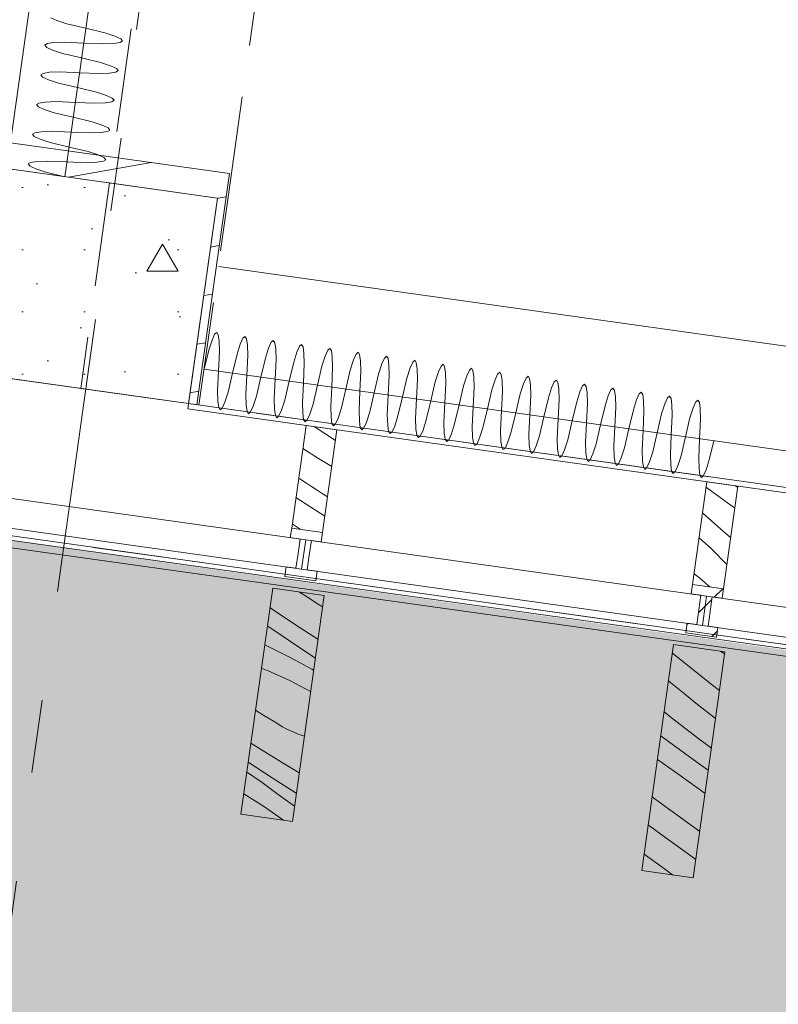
# Model space of a CAD drawing. Header units: millimetres. Extents: x 74467 to 235410, y -65 to 114857.
# Tile 7 of 256: x 81295 to 82757, y 70606 to 72504. Entities that reach past the tile are written whole.
import ezdxf
from ezdxf.enums import TextEntityAlignment as Align

# ---------------------------------------------------------------- set-up
doc = ezdxf.new("R2010")
doc.units = ezdxf.units.MM
doc.header["$MEASUREMENT"] = 0
for name, pattern in [('Katkend', [423.333333, 211.666667, -211.666667]), ('Katkend topelt', [1093.611073, 529.166651, -211.666656, 141.111112, -211.666656]), ('Katkend varjatud', [300, 200, -100]), ('Wipeout_Contour', [1000, 0, -1000])]:
    doc.linetypes.add(name, pattern=pattern)
for name, color, linetype in [('00 2D joon.AR', 7, 'Continuous'), ('00 2D välitrepistik plaanidele.AR', 7, 'Continuous'), ('00 Kunstikonkursi LÜ jaoks asendi 2D', 7, 'Continuous'), ('00 Teljed.AR', 7, 'Continuous'), ('1233 Postid.AR', 7, 'Continuous'), ('1235 Vahelaed.AR', 7, 'Continuous'), ('1245 Klaasfassaadid.AR', 7, 'Continuous'), ('1247 Lamellid.AR', 7, 'Continuous'), ('1326 Seinapinnad.SA', 7, 'Continuous'), ('1330 Sisustus.SA', 7, 'Continuous'), ('9350 Netopind.AR', 7, 'Continuous')]:
    doc.layers.add(name, color=color, linetype=linetype)
doc.styles.add('GENERATED_STYLE_3', font='txt')
pattern_1 = [(10, (0, 0), (-15.628336, 88.632695), [])]
pattern_2 = [(45, (0, 0), (-176.7767, 176.7767), []), (45, (-35.36, 35.36), (-176.7767, 176.7767), []), (45, (-70.7, 70.7), (-176.7767, 176.7767), [])]

# ---------------------------------------------------------------- blocks, each defined once
blk = doc.blocks.new('Slab_4_1', base_point=(81076, 71840.2))
at = {"color": 254, "linetype": 'Wipeout_Contour', "lineweight": 0, "ltscale": 576925.485488}
blk.add_wipeout([(81076, 71840.2), (89651.7, 70634.9), (90077.3, 73662.7), (91081.9, 80814.9), (82506.7, 82019.7)], dxfattribs=at).dxf.layer = '1235 Vahelaed.AR'
at = {"layer": '1235 Vahelaed.AR', "color": 7, "linetype": 'Continuous', "lineweight": 13, "flags": 128}
blk.add_lwpolyline([(90077.3, 73662.7), (89651.7, 70634.9), (81076, 71840.2)], dxfattribs=at)
blk = doc.blocks.new('Auditoorium_RG 104_20_1', base_point=(83456.8, 81402.2))
at = {"layer": '9350 Netopind.AR', "color": 7, "linetype": 'Continuous', "lineweight": 13, "flags": 128}
blk.add_lwpolyline([(81270.3, 72216.8), (81676.3, 72159.7), (81619.3, 71753.7), (89254.2, 70680.7), (89311.3, 71086.7), (89519.3, 71057.5), (90827.5, 80366), (82578.5, 81525.3), (82035.8, 77663.3), (82441.8, 77606.2), (82386.1, 77210.1), (81980.1, 77267.2)], close=True, dxfattribs=at)
blk = doc.blocks.new('Opening_7_1')
at = {"layer": '1326 Seinapinnad.SA', "color": 7, "linetype": 'Katkend varjatud', "lineweight": 13, "flags": 128}
for points in [[(82178.2, 77239.3), (81468.4, 72189)], [(81696.1, 72157), (82405.9, 77207.3)], [(81468.4, 72189), (81696.1, 72157)]]:
    blk.add_lwpolyline(points, dxfattribs=at)
blk = doc.blocks.new('Wall_235_1', base_point=(81412.7, 71792.9))
at = {"layer": '1326 Seinapinnad.SA', "color": 7, "linetype": 'Katkend varjatud', "lineweight": 13, "flags": 128}
for points in [[(81468.4, 72189), (81412.7, 71792.9)], [(81640.5, 71760.8), (81696.1, 72157)], [(81412.7, 71792.9), (81640.5, 71760.8)]]:
    blk.add_lwpolyline(points, dxfattribs=at)
blk = doc.blocks.new('Wall_648_1', base_point=(81270.3, 72216.8))
at = {"layer": '1326 Seinapinnad.SA', "linetype": 'Continuous', "lineweight": 13, "true_color": 0x287437}
h = blk.add_hatch(dxfattribs=at)
h.set_pattern_fill('Puit_0001', color=97, style=0, pattern_type=2)
h.set_pattern_definition(pattern_1)
h.paths.add_polyline_path([(81683.3, 72209.2), (81277.3, 72266.3), (81270.3, 72216.8), (81676.3, 72159.7)])
h = blk.add_hatch(dxfattribs=at)
h.set_pattern_fill('Puit_0001', color=97, style=0, pattern_type=2)
h.set_pattern_definition(pattern_1)
h.paths.add_polyline_path([(81683.3, 72209.2), (81676.3, 72159.7), (81699.1, 72207)])
h = blk.add_hatch(dxfattribs=at)
h.set_pattern_fill('Puit_0001', color=97, style=0, pattern_type=2)
h.set_pattern_definition(pattern_1)
h.paths.add_polyline_path([(81676.3, 72159.7), (81692.2, 72157.5), (81699.1, 72207)])
at = {"layer": '1326 Seinapinnad.SA', "color": 7, "linetype": 'Continuous', "lineweight": 15, "flags": 128}
for points in [[(81270.3, 72216.8), (81277.3, 72266.3)], [(81699.1, 72207), (81277.3, 72266.3)], [(81270.3, 72216.8), (81676.3, 72159.7)], [(81699.1, 72207), (81692.2, 72157.5)]]:
    blk.add_lwpolyline(points, dxfattribs=at)
blk = doc.blocks.new('Wall_672_1', base_point=(81620.7, 71763.6))
at = {"layer": '1326 Seinapinnad.SA', "linetype": 'Continuous', "lineweight": 13, "true_color": 0x287437}
h = blk.add_hatch(dxfattribs=at)
h.set_pattern_fill('Puit_0001', color=97, style=0, pattern_type=2)
h.set_pattern_definition(pattern_1)
h.paths.add_polyline_path([(81676.3, 72159.7), (81620.7, 71763.6), (81636.5, 71761.4), (81692.2, 72157.5)])
at = {"layer": '1326 Seinapinnad.SA', "color": 7, "linetype": 'Continuous', "lineweight": 15, "flags": 128}
for points in [[(81676.3, 72159.7), (81620.7, 71763.6)], [(81636.5, 71761.4), (81692.2, 72157.5)], [(81620.7, 71763.6), (81636.5, 71761.4)]]:
    blk.add_lwpolyline(points, dxfattribs=at)
blk = doc.blocks.new('Column_275_1', base_point=(81450.4, 71989.5))
at = {"layer": '1233 Postid.AR', "linetype": 'Continuous', "lineweight": 13, "true_color": 0x8c8d8c}
h = blk.add_hatch(dxfattribs=at)
h.set_pattern_fill('Betoon_0001', color=252, style=0, pattern_type=2)
h.set_pattern_definition([(0, (0, 0), (0, 623.5383), [60, -300]), (0, (180, 311.8), (0, 623.5383), [60, -300]), (60, (0, 0), (-540, 311.769), [60, -300]), (60, (360, 0), (-540, 311.769), [60, -300]), (120, (60, 0), (540, 311.769), [60, -300]), (120, (420, 0), (540, 311.769), [60, -300]), (0, (0, 60), (0, 120), [0, -120, 0, -180]), (45, (60, 60), (-84.85282, 84.85282), [0, -90, 0, -150])])
h.paths.add_polyline_path([(81224.6, 71819.3), (81620.7, 71763.6), (81676.3, 72159.7), (81280.2, 72215.4)])
at = {"layer": '1233 Postid.AR', "color": 7, "linetype": 'Continuous', "lineweight": 15, "flags": 128}
blk.add_lwpolyline([(81224.6, 71819.3), (81620.7, 71763.6), (81676.3, 72159.7), (81280.2, 72215.4)], close=True, dxfattribs=at)
blk = doc.blocks.new('Curtain #1580[550]_1', base_point=(81678.7, 72028.1))
at = {"layer": '1330 Sisustus.SA', "color": 253, "linetype": 'Continuous', "lineweight": 13, "true_color": 0xa5a6a4}
for p, q in [((81678.7, 72028.1), (88897.1, 71013.6)), ((81650.8, 71830.1), (88869.3, 70815.6))]:
    blk.add_line(p, q, dxfattribs=at)
at = {"layer": '1330 Sisustus.SA', "color": 253, "linetype": 'Continuous', "lineweight": 13, "true_color": 0xa5a6a4, "flags": 128}
blk.add_lwpolyline([(81650.8, 71830.1), (81659.5, 71866.7), (81665.7, 71886.1), (81670.7, 71897.3), (81674.7, 71900.8), (81677.5, 71896.4), (81679.3, 71884.2), (81679.9, 71863.8), (81678.1, 71826.2), (81676.3, 71788.7), (81676.9, 71768.3), (81678.7, 71756.1), (81681.5, 71751.7), (81685.5, 71755.1), (81690.6, 71766.4), (81696.8, 71785.8), (81705.4, 71822.4), (81714, 71859), (81720.2, 71878.4), (81725.3, 71889.7), (81729.2, 71893.1), (81732.1, 71888.7), (81733.8, 71876.5), (81734.5, 71856.1), (81732.7, 71818.6), (81730.9, 71781), (81731.5, 71760.6), (81733.2, 71748.4), (81736.1, 71744), (81740, 71747.5), (81745.1, 71758.7), (81751.3, 71778.2), (81759.9, 71814.7), (81768.5, 71851.3), (81774.7, 71870.8), (81779.8, 71882), (81783.8, 71885.4), (81786.6, 71881.1), (81788.4, 71868.8), (81789, 71848.5), (81787.2, 71810.9), (81785.4, 71773.4), (81786, 71753), (81787.8, 71740.8), (81790.6, 71736.4), (81794.6, 71739.8), (81799.6, 71751.1), (81805.8, 71770.5), (81814.5, 71807.1), (81823.1, 71843.7), (81829.3, 71863.1), (81834.3, 71874.3), (81838.3, 71877.8), (81841.2, 71873.4), (81842.9, 71861.2), (81843.5, 71840.8), (81841.7, 71803.2), (81839.9, 71765.7), (81840.5, 71745.3), (81842.3, 71733.1), (81845.2, 71728.7), (81849.1, 71732.1), (81854.2, 71743.4), (81860.4, 71762.8), (81869, 71799.4), (81877.6, 71836), (81883.8, 71855.4), (81888.9, 71866.7), (81892.8, 71870.1), (81895.7, 71865.7), (81897.5, 71853.5), (81898.1, 71833.1), (81896.3, 71795.6), (81894.5, 71758), (81895.1, 71737.6), (81896.8, 71725.4), (81899.7, 71721), (81903.7, 71724.5), (81908.7, 71735.7), (81914.9, 71755.2), (81923.5, 71791.7), (81932.2, 71828.3), (81938.4, 71847.8), (81943.4, 71859), (81947.4, 71862.5), (81950.2, 71858.1), (81952, 71845.9), (81952.6, 71825.5), (81950.8, 71787.9), (81949, 71750.4), (81949.6, 71730), (81951.4, 71717.8), (81954.2, 71713.4), (81958.2, 71716.8), (81963.3, 71728.1), (81969.5, 71747.5), (81978.1, 71784.1), (81986.7, 71820.7), (81992.9, 71840.1), (81998, 71851.4), (82001.9, 71854.8), (82004.8, 71850.4), (82006.5, 71838.2), (82007.2, 71817.8), (82005.4, 71780.3), (82003.5, 71742.7), (82004.2, 71722.3), (82005.9, 71710.1), (82008.8, 71705.7), (82012.7, 71709.2), (82017.8, 71720.4), (82024, 71739.8), (82032.6, 71776.4), (82041.2, 71813), (82047.4, 71832.4), (82052.5, 71843.7), (82056.5, 71847.1), (82059.3, 71842.7), (82061.1, 71830.5), (82061.7, 71810.1), (82059.9, 71772.6), (82058.1, 71735), (82058.7, 71714.7), (82060.5, 71702.4), (82063.3, 71698.1), (82067.3, 71701.5), (82072.3, 71712.7), (82078.5, 71732.2), (82087.2, 71768.8), (82095.8, 71805.3), (82102, 71824.8), (82107, 71836), (82111, 71839.5), (82113.9, 71835.1), (82115.6, 71822.9), (82116.2, 71802.5), (82114.4, 71764.9), (82112.6, 71727.4), (82113.2, 71707), (82115, 71694.8), (82117.9, 71690.4), (82121.8, 71693.8), (82126.9, 71705.1), (82133.1, 71724.5), (82141.7, 71761.1), (82150.3, 71797.7), (82156.5, 71817.1), (82161.6, 71828.4), (82165.5, 71831.8), (82168.4, 71827.4), (82170.2, 71815.2), (82170.8, 71794.8), (82169, 71757.3), (82167.2, 71719.7), (82167.8, 71699.3), (82169.5, 71687.1), (82172.4, 71682.7), (82176.4, 71686.2), (82181.4, 71697.4), (82187.6, 71716.8), (82196.2, 71753.4), (82204.9, 71790), (82211.1, 71809.4), (82216.1, 71820.7), (82220.1, 71824.1), (82222.9, 71819.7), (82224.7, 71807.5), (82225.3, 71787.1), (82223.5, 71749.6), (82221.7, 71712), (82222.3, 71691.7), (82224.1, 71679.5), (82226.9, 71675.1), (82230.9, 71678.5), (82236, 71689.7), (82242.2, 71709.2), (82250.8, 71745.8), (82259.4, 71782.4), (82265.6, 71801.8), (82270.7, 71813), (82274.6, 71816.5), (82277.5, 71812.1), (82279.2, 71799.9), (82279.8, 71779.5), (82278, 71741.9), (82276.2, 71704.4), (82276.9, 71684), (82278.6, 71671.8), (82281.5, 71667.4), (82285.4, 71670.8), (82290.5, 71682.1), (82296.7, 71701.5), (82305.3, 71738.1), (82313.9, 71774.7), (82320.1, 71794.1), (82325.2, 71805.4), (82329.2, 71808.8), (82332, 71804.4), (82333.8, 71792.2), (82334.4, 71771.8), (82332.6, 71734.3), (82330.8, 71696.7), (82331.4, 71676.3), (82333.2, 71664.1), (82336, 71659.7), (82340, 71663.2), (82345, 71674.4), (82351.2, 71693.8), (82359.9, 71730.4), (82368.5, 71767), (82374.7, 71786.4), (82379.7, 71797.7), (82383.7, 71801.1), (82386.6, 71796.7), (82388.3, 71784.5), (82388.9, 71764.1), (82387.1, 71726.6), (82385.3, 71689), (82385.9, 71668.7), (82387.7, 71656.5), (82390.6, 71652.1), (82394.5, 71655.5), (82399.6, 71666.7), (82405.8, 71686.2), (82414.4, 71722.8), (82423, 71759.4), (82429.2, 71778.8), (82434.3, 71790), (82438.2, 71793.5), (82441.1, 71789.1), (82442.9, 71776.9), (82443.5, 71756.5), (82441.7, 71718.9), (82439.9, 71681.4), (82440.5, 71661), (82442.2, 71648.8), (82445.1, 71644.4), (82449.1, 71647.8), (82454.1, 71659.1), (82460.3, 71678.5), (82468.9, 71715.1), (82477.6, 71751.7), (82483.8, 71771.1), (82488.8, 71782.4), (82492.8, 71785.8), (82495.6, 71781.4), (82497.4, 71769.2), (82498, 71748.8), (82496.2, 71711.3), (82494.4, 71673.7), (82495, 71653.3), (82496.8, 71641.1), (82499.6, 71636.7), (82503.6, 71640.2), (82508.6, 71651.4), (82514.9, 71670.8), (82523.5, 71707.4), (82532.1, 71744), (82538.3, 71763.5), (82543.4, 71774.7), (82547.3, 71778.1), (82550.2, 71773.7), (82551.9, 71761.5), (82552.5, 71741.2), (82550.7, 71703.6), (82548.9, 71666.1), (82549.6, 71645.7), (82551.3, 71633.5), (82554.2, 71629.1), (82558.1, 71632.5), (82563.2, 71643.8), (82569.4, 71663.2), (82578, 71699.8), (82586.6, 71736.4), (82592.8, 71755.8), (82597.9, 71767), (82601.9, 71770.5), (82604.7, 71766.1), (82606.5, 71753.9), (82607.1, 71733.5), (82605.3, 71695.9), (82603.5, 71658.4), (82604.1, 71638), (82605.9, 71625.8), (82608.7, 71621.4), (82612.7, 71624.8), (82617.7, 71636.1), (82623.9, 71655.5), (82632.6, 71692.1)], dxfattribs=at)
blk = doc.blocks.new('Curtain #1580[551]_1', base_point=(81184.2, 72228.9))
at = {"layer": '1330 Sisustus.SA', "color": 253, "linetype": 'Continuous', "lineweight": 13, "true_color": 0xa5a6a4}
blk.add_line((81382.2, 72201.1), (82092, 77251.4), dxfattribs=at)
at = {"layer": '1330 Sisustus.SA', "color": 253, "linetype": 'Continuous', "lineweight": 13, "true_color": 0xa5a6a4, "flags": 128}
blk.add_lwpolyline([(81382.2, 72201.1), (81345.7, 72209.9), (81326.3, 72216.2), (81315, 72221.5), (81311.6, 72225.6), (81316, 72228.6), (81328.3, 72230.5), (81348.7, 72231.3), (81386.3, 72229.7), (81423.8, 72228.1), (81444.2, 72228.8), (81456.5, 72230.8), (81460.9, 72233.8), (81457.5, 72237.9), (81446.3, 72243.1), (81426.9, 72249.5), (81390.3, 72258.3), (81353.7, 72267.1), (81334.3, 72273.5), (81323.1, 72278.7), (81319.7, 72282.8), (81324.1, 72285.8), (81336.3, 72287.8), (81356.7, 72288.6), (81394.3, 72286.9), (81431.9, 72285.3), (81452.3, 72286.1), (81464.5, 72288), (81468.9, 72291), (81465.5, 72295.2), (81454.3, 72300.4), (81434.9, 72306.8), (81398.3, 72315.5), (81361.8, 72324.3), (81342.4, 72330.7), (81331.1, 72335.9), (81327.7, 72340.1), (81332.1, 72343.1), (81344.4, 72345), (81364.8, 72345.8), (81402.4, 72344.2), (81439.9, 72342.5), (81460.3, 72343.3), (81472.6, 72345.2), (81477, 72348.3), (81473.6, 72352.4), (81462.3, 72357.6), (81442.9, 72364), (81406.4, 72372.8), (81369.8, 72381.6), (81350.4, 72387.9), (81339.2, 72393.2), (81335.8, 72397.3), (81340.2, 72400.3), (81352.4, 72402.3), (81372.8, 72403), (81410.4, 72401.4), (81448, 72399.8), (81468.4, 72400.5), (81480.6, 72402.5), (81485, 72405.5), (81481.6, 72409.6), (81470.4, 72414.9), (81451, 72421.2), (81414.4, 72430), (81377.8, 72438.8), (81358.4, 72445.2), (81347.2, 72450.4), (81343.8, 72454.5), (81348.2, 72457.6), (81360.5, 72459.5), (81380.9, 72460.3), (81418.4, 72458.6), (81456, 72457), (81476.4, 72457.8), (81488.7, 72459.7), (81493.1, 72462.7), (81489.7, 72466.9), (81478.4, 72472.1), (81459, 72478.5), (81422.5, 72487.3), (81385.9, 72496), (81366.5, 72502.4), (81355.3, 72507.6)], dxfattribs=at)
blk = doc.blocks.new('*X3440')
at = {"layer": '1245 Klaasfassaadid.AR', "color": 7, "linetype": 'Continuous', "lineweight": 13}
for p, q in [((82618.3, 71601.7), (82617.9, 71602)), ((82652.2, 71577.3), (82618.3, 71601.7)), ((82678.5, 71602.3), (82673.1, 71605.6)), ((82672.9, 71562.4), (82652.2, 71577.3)), ((82652.1, 71516.7), (82611, 71552.9)), ((82628.1, 71483.5), (82604.2, 71504.7)), ((82664.9, 71505.8), (82652.1, 71516.7)), ((82657.6, 71453.7), (82628.1, 71483.5)), ((82604.8, 71427.7), (82594.5, 71435.7)), ((82620.9, 71413.5), (82604.8, 71427.7)), ((82624.7, 71410.4), (82620.9, 71413.5))]:
    blk.add_line(p, q, dxfattribs=at)
blk = doc.blocks.new('*X3444')
at = {"layer": '1245 Klaasfassaadid.AR', "color": 7, "linetype": 'Continuous', "lineweight": 13}
for p, q in [((81903.5, 71692.5), (81862.4, 71719.5)), ((81870.7, 71658), (81840.8, 71677.1)), ((81896.4, 71642.2), (81870.7, 71658)), ((81838.5, 71616.1), (81832.7, 71620)), ((81847.8, 71610), (81838.5, 71616.1)), ((81857.1, 71603.9), (81847.8, 71610)), ((81866.4, 71597.8), (81857.1, 71603.9)), ((81875.7, 71591.8), (81866.4, 71597.8)), ((81883, 71546.5), (81827.5, 71582.5)), ((81885, 71585.8), (81875.7, 71591.8)), ((81888.2, 71583.7), (81885, 71585.8)), ((81835.5, 71521.3), (81820.4, 71532))]:
    blk.add_line(p, q, dxfattribs=at)
blk = doc.blocks.new('Curtain Wall_21_1')
at = {"layer": '1245 Klaasfassaadid.AR', "linetype": 'Continuous', "lineweight": 0, "true_color": 0x000000}
h = blk.add_hatch(dxfattribs=at)
h.set_pattern_fill('Alumiinium_0001', color=178, style=0, pattern_type=2)
h.set_pattern_definition(pattern_2)
h.paths.add_polyline_path([(81816.6, 71505.3), (81835.4, 71502.6), (81831.5, 71474.4), (81853.2, 71471.3), (81857.2, 71499.6), (81876, 71496.9), (81878.6, 71515.2), (81819.2, 71523.6)])
h = blk.add_hatch(dxfattribs=at)
h.set_pattern_fill('Alumiinium_0001', color=178, style=0, pattern_type=2)
h.set_pattern_definition(pattern_2)
h.paths.add_polyline_path([(81826.4, 71438.7), (81848.2, 71435.6), (81849.3, 71443.1), (81853.2, 71471.3), (81831.5, 71474.4), (81827.5, 71446.2)])
h = blk.add_hatch(dxfattribs=at)
h.set_pattern_fill('Alumiinium_0001', color=178, style=0, pattern_type=2)
h.set_pattern_definition(pattern_2)
h.paths.add_polyline_path([(81806.1, 71430.5), (81865.5, 71422.2), (81868.1, 71440.5), (81849.3, 71443.1), (81848.2, 71435.6), (81826.4, 71438.7), (81827.5, 71446.2), (81808.7, 71448.8)])
h = blk.add_hatch(dxfattribs=at)
h.set_pattern_fill('Alumiinium_0001', color=178, style=0, pattern_type=2)
h.set_pattern_definition(pattern_2)
h.paths.add_polyline_path([(82589, 71396.7), (82607.8, 71394.1), (82603.9, 71365.9), (82625.7, 71362.8), (82629.6, 71391), (82648.4, 71388.4), (82651, 71406.7), (82591.6, 71415)])
h = blk.add_hatch(dxfattribs=at)
h.set_pattern_fill('Alumiinium_0001', color=178, style=0, pattern_type=2)
h.set_pattern_definition(pattern_2)
h.paths.add_polyline_path([(82598.8, 71330.1), (82620.6, 71327.1), (82621.7, 71334.6), (82625.7, 71362.8), (82603.9, 71365.9), (82599.9, 71337.6)])
h = blk.add_hatch(dxfattribs=at)
h.set_pattern_fill('Alumiinium_0001', color=178, style=0, pattern_type=2)
h.set_pattern_definition(pattern_2)
h.paths.add_polyline_path([(82578.5, 71322), (82637.9, 71313.6), (82640.5, 71332), (82621.7, 71334.6), (82620.6, 71327.1), (82598.8, 71330.1), (82599.9, 71337.6), (82581.1, 71340.2)])
at = {"layer": '1245 Klaasfassaadid.AR', "color": 7, "linetype": 'Continuous', "lineweight": 13}
for p, q in [((81847, 71721.6), (81906.4, 71713.3)), ((82619.4, 71613.1), (82678.8, 71604.7)), ((81819.2, 71523.6), (81878.6, 71515.2)), ((81816.6, 71505.3), (81835.4, 71502.6)), ((81857.2, 71499.6), (81876, 71496.9)), ((81808.7, 71448.8), (81806.1, 71430.5)), ((81808.7, 71448.8), (81827.5, 71446.2)), ((81849.3, 71443.1), (81868.1, 71440.5)), ((81806.1, 71430.5), (81865.5, 71422.2)), ((81868.1, 71440.5), (81865.5, 71422.2)), ((82591.6, 71415), (82651, 71406.7)), ((82589, 71396.7), (82607.8, 71394.1)), ((82629.6, 71391), (82648.4, 71388.4)), ((82581.1, 71340.2), (82578.5, 71322)), ((82581.1, 71340.2), (82599.9, 71337.6)), ((82621.7, 71334.6), (82640.5, 71332)), ((82640.5, 71332), (82637.9, 71313.6)), ((82578.5, 71322), (82637.9, 71313.6))]:
    blk.add_line(p, q, dxfattribs=at)
at = {"layer": '1245 Klaasfassaadid.AR', "color": 7, "linetype": 'Continuous', "lineweight": 13, "flags": 128}
for points in [[(81847, 71721.6), (81819.2, 71523.6), (81816.6, 71505.3)], [(81906.4, 71713.3), (81878.6, 71515.2), (81876, 71496.9)], [(82619.4, 71613.1), (82591.6, 71415), (82589, 71396.7)], [(82678.8, 71604.7), (82651, 71406.7), (82648.4, 71388.4)], [(81835.4, 71502.6), (81831.5, 71474.4), (81827.5, 71446.2)], [(81857.2, 71499.6), (81853.2, 71471.3), (81849.3, 71443.1)], [(82607.8, 71394.1), (82603.9, 71365.9), (82599.9, 71337.6)], [(82629.6, 71391), (82625.7, 71362.8), (82621.7, 71334.6)]]:
    blk.add_lwpolyline(points, dxfattribs=at)
for points in [[(81838.4, 71444.6), (81846.3, 71501.1), (81073.9, 71609.6), (81066, 71553.2)], [(82610.8, 71336.1), (82618.7, 71392.5), (81846.3, 71501.1), (81838.4, 71444.6)], [(83383.2, 71227.6), (83391.1, 71284), (82618.7, 71392.5), (82610.8, 71336.1)]]:
    blk.add_lwpolyline(points, close=True, dxfattribs=at)
at = {"layer": '1245 Klaasfassaadid.AR', "linetype": 'Continuous', "lineweight": 0}
for name in ['*X3444', '*X3440']:
    blk.add_blockref(name, (0, 0), dxfattribs=at)
blk = doc.blocks.new('*X3584')
at = {"layer": '1247 Lamellid.AR', "color": 7, "linetype": 'Continuous', "lineweight": 13}
for p, q in [((81847.6, 71391.6), (81834.2, 71400.4)), ((81870.1, 71377.3), (81847.6, 71391.6)), ((81787.9, 71363.2), (81777.4, 71370.3)), ((81878.6, 71371.9), (81870.1, 71377.3)), ((81835.5, 71331.5), (81787.9, 71363.2)), ((81779.2, 71330.6), (81772.4, 71334.8)), ((81837, 71291.5), (81779.2, 71330.6)), ((81869.8, 71309.3), (81835.5, 71331.5)), ((81767.3, 71298.4), (81771.1, 71296.6)), ((81771.1, 71296.6), (81793.2, 71285.9)), ((81864.8, 71273.1), (81837, 71291.5)), ((81793.2, 71285.9), (81815.1, 71274.8)), ((81815.1, 71274.8), (81836.8, 71263.3)), ((81761.1, 71253.9), (81774.1, 71248.6)), ((81836.8, 71263.3), (81858.3, 71251.5)), ((81774.1, 71248.6), (81816.8, 71229)), ((81861.5, 71249.9), (81858.3, 71251.5)), ((81816.8, 71229), (81855.7, 71208.9)), ((81765.5, 71162.7), (81749.6, 71172.4)), ((81788.4, 71149), (81765.5, 71162.7)), ((81795, 71144.7), (81788.4, 71149)), ((81801.8, 71140.7), (81795, 71144.7)), ((81808.8, 71137), (81801.8, 71140.7)), ((81815.9, 71133.5), (81808.8, 71137)), ((81823.1, 71130.2), (81815.9, 71133.5)), ((81830.4, 71127.2), (81823.1, 71130.2)), ((81837.8, 71124.5), (81830.4, 71127.2)), ((81843.6, 71122.5), (81837.8, 71124.5)), ((81759.4, 71097.5), (81740.7, 71109.3)), ((81808, 71067.5), (81759.4, 71097.5)), ((81781.3, 71042.4), (81735.5, 71072.2)), ((81833.7, 71052.2), (81808, 71067.5)), ((81733, 71053.1), (81732.9, 71053.2)), ((81742, 71047.3), (81733, 71053.1)), ((81750.9, 71041.2), (81742, 71047.3)), ((81759.6, 71034.9), (81750.9, 71041.2)), ((81793.4, 71010.2), (81759.6, 71034.9)), ((81828.1, 71012.4), (81781.3, 71042.4)), ((81727, 71011.6), (81727.1, 71011.6)), ((81727.1, 71011.6), (81766.8, 70986.4)), ((81824.6, 70987.4), (81793.4, 71010.2)), ((81766.8, 70986.4), (81804.4, 70960.2))]:
    blk.add_line(p, q, dxfattribs=at)
blk = doc.blocks.new('Column_280_1', base_point=(81771, 70964.9))
at = {"layer": '1247 Lamellid.AR', "color": 7, "linetype": 'Continuous', "lineweight": 13, "flags": 128}
blk.add_lwpolyline([(81721.4, 70971.9), (81820.5, 70958), (81881.7, 71393.7), (81782.7, 71407.6)], close=True, dxfattribs=at)
at = {"layer": '1247 Lamellid.AR', "color": 7, "lineweight": 15}
blk.add_blockref('*X3584', (0, 0), dxfattribs=at)
blk = doc.blocks.new('*X3586')
at = {"layer": '1247 Lamellid.AR', "color": 7, "linetype": 'Continuous', "lineweight": 13}
for p, q in [((82552.9, 71282.7), (82552.8, 71282.8)), ((82627.5, 71222.9), (82552.9, 71282.7)), ((82653.5, 71280.7), (82645.6, 71286.3)), ((82553.1, 71223), (82545.3, 71229.5)), ((82575.5, 71204.5), (82553.1, 71223)), ((82643.6, 71210.6), (82627.5, 71222.9)), ((82598, 71186.3), (82575.5, 71204.5)), ((82620.8, 71168.2), (82598, 71186.3)), ((82551.3, 71158.1), (82536.9, 71169.6)), ((82603.6, 71117.7), (82551.3, 71158.1)), ((82636, 71156.4), (82620.8, 71168.2)), ((82545.3, 71112.3), (82530.4, 71123.3)), ((82607.1, 71067.5), (82545.3, 71112.3)), ((82628, 71099.4), (82603.6, 71117.7)), ((82567.5, 71046.7), (82524, 71077.7)), ((82622, 71056.9), (82607.1, 71067.5)), ((82615.8, 71012.3), (82567.5, 71046.7)), ((82531.1, 70992.5), (82513.8, 71005.6)), ((82605.4, 70938.5), (82531.1, 70992.5)), ((82533, 70931.5), (82506.2, 70951.4)), ((82572.1, 70903.2), (82533, 70931.5)), ((82537.4, 70866.6), (82498.3, 70895.1)), ((82597.9, 70885.1), (82572.1, 70903.2)), ((82553.8, 70854.9), (82537.4, 70866.6))]:
    blk.add_line(p, q, dxfattribs=at)
blk = doc.blocks.new('Column_281_1', base_point=(82543.4, 70856.4))
at = {"layer": '1247 Lamellid.AR', "color": 7, "linetype": 'Continuous', "lineweight": 13, "flags": 128}
blk.add_lwpolyline([(82493.8, 70863.3), (82592.9, 70849.4), (82654.1, 71285.1), (82555.1, 71299.1)], close=True, dxfattribs=at)
at = {"layer": '1247 Lamellid.AR', "color": 7, "lineweight": 15}
blk.add_blockref('*X3586', (0, 0), dxfattribs=at)
blk = doc.blocks.new('Standard grid marker_5')
at = {"layer": '00 Teljed.AR', "color": 252, "linetype": 'Katkend topelt', "lineweight": 13, "true_color": 0x8c8d8c}
blk.add_line((500, 0), (55500, 0), dxfattribs=at)
at = {"layer": '00 Teljed.AR', "color": 252, "lineweight": 13, "true_color": 0x8c8d8c, "style": 'GENERATED_STYLE_3'}
for tag, p in [('AC_MarkerText_1_0', (-55.7, -25.4)), ('AC_MarkerText_1_1', (56344.3, -25.4))]:
    blk.add_attdef(tag, text='', height=200, rotation=278, dxfattribs=at).set_placement(p, align=Align.TOP_CENTER)
blk = doc.blocks.new('Standard grid marker_17')
at = {"layer": '00 Teljed.AR', "color": 252, "linetype": 'Katkend topelt', "lineweight": 13, "true_color": 0x8c8d8c}
blk.add_line((2575.2, 0), (19930.5, 0), dxfattribs=at)
at = {"layer": '00 Teljed.AR', "color": 252, "lineweight": 13, "true_color": 0x8c8d8c, "style": 'GENERATED_STYLE_3'}
for tag, p in [('AC_MarkerText_1_0', (-179.7, -190)), ('AC_MarkerText_1_1', (22726, -190))]:
    blk.add_attdef(tag, text='', height=200, rotation=188, dxfattribs=at).set_placement(p, align=Align.TOP_CENTER)

msp = doc.modelspace()

# ---------------------------------------------------------------- linework, layer by layer
at = {"layer": '00 2D välitrepistik plaanidele.AR', "color": 7, "linetype": 'Continuous', "lineweight": 13, "flags": 128}
msp.add_lwpolyline([(88857.2, 70442.6), (80786.7, 71577.9), (80504.4, 69553.6), (88572.9, 68419.7)], close=True, dxfattribs=at)

# ---------------------------------------------------------------- next in the draw order: block references
at = {"layer": '1235 Vahelaed.AR', "color": 7, "linetype": 'Continuous', "lineweight": 13}
msp.add_blockref('Slab_4_1', (81076, 71840.2), dxfattribs=at)

# ---------------------------------------------------------------- next in the draw order: wipeouts: each hides what was drawn before it
at = {"color": 254, "linetype": 'Wipeout_Contour', "lineweight": 0, "ltscale": 2114394.831306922}
msp.add_wipeout([(85800.3, 114798.7), (85283.2, 113762.1), (81457.7, 105547.9), (79754.2, 98873.6), (74745, 58252.1), (78841, 57691.9), (79724.5, 63897.4), (78115.9, 65420.5), (79009.9, 71803.1), (79406.1, 71747.7), (79876.3, 75104.9), (81262.8, 74910.7), (81927.7, 79472.6), (80911.9, 79614.8), (81132.4, 81189.5), (82153, 81046.5), (85252, 103464.9), (90613.8, 114702.2)], dxfattribs=at).dxf.layer = '00 Kunstikonkursi LÜ jaoks asendi 2D'

# ---------------------------------------------------------------- next in the draw order: hatches: boundary and pattern name
at = {"layer": '00 Kunstikonkursi LÜ jaoks asendi 2D', "linetype": 'Continuous', "lineweight": 0, "true_color": 0x161513}
msp.add_hatch(color=168, dxfattribs=at).paths.add_polyline_path([(78643.2, 56207.4), (97573.7, 69203.1), (100257, 88361.1), (121836.4, 85338.7), (119894.5, 71474), (121631.9, 71230), (123957.8, 87832), (97910.8, 91471.6), (94845.4, 69585.2), (80740.1, 71575.3)])

# ---------------------------------------------------------------- next in the draw order: linework, layer by layer
at = {"layer": '00 2D joon.AR', "color": 7, "linetype": 'Katkend', "lineweight": 13}
msp.add_lwpolyline([(80786.7, 71577.9), (78643.2, 56207.4), (97576.7, 69218.2)], close=True, dxfattribs=at)
at = {"layer": '00 Kunstikonkursi LÜ jaoks asendi 2D', "color": 7, "linetype": 'Continuous', "lineweight": 13, "flags": 128}
msp.add_lwpolyline([(85212.3, 103505.9), (80740.1, 71575.3), (94839, 69600.8), (97910.8, 91471.6), (123957.8, 87832), (121631.9, 71230), (139853.7, 71250.7), (139838.5, 103531.6)], close=True, dxfattribs=at)
at = {"layer": '00 Kunstikonkursi LÜ jaoks asendi 2D', "color": 7, "linetype": 'Continuous', "lineweight": 15, "flags": 128}
msp.add_lwpolyline([(80792.5, 71553.5), (80509.3, 69531.4), (92385, 67868.1), (93409.6, 66380.9), (97573.7, 69203.1)], close=True, dxfattribs=at)
at = {"layer": '9350 Netopind.AR', "color": 151, "linetype": 'Continuous', "lineweight": 0, "true_color": 0x99ccff, "flags": 128}
msp.add_lwpolyline([(81270.3, 72216.8), (81676.3, 72159.7), (81619.3, 71753.7), (89254.2, 70680.7), (89311.3, 71086.7), (89519.3, 71057.5), (90827.5, 80366), (82578.5, 81525.3), (82035.8, 77663.3), (82441.8, 77606.2), (82386.1, 77210.1), (81980.1, 77267.2)], close=True, dxfattribs=at)

# ---------------------------------------------------------------- next in the draw order: block references
at = {"layer": '00 Teljed.AR', "color": 7, "linetype": 'Continuous', "lineweight": 13, "zscale": 1000}
for name, p, rotation in [('Standard grid marker_5', (78710.8, 52496.1), 82), ('Standard grid marker_17', (99253.1, 69285.5), 172.0000000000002)]:
    msp.add_blockref(name, p, dxfattribs=dict(at, rotation=rotation))
at = {"layer": '1233 Postid.AR', "color": 7, "lineweight": 15}
msp.add_blockref('Column_275_1', (81450.4, 71989.5), dxfattribs=at)
at = {"layer": '1245 Klaasfassaadid.AR', "linetype": 'Continuous', "lineweight": 0}
msp.add_blockref('Curtain Wall_21_1', (0, 0), dxfattribs=at)
at = {"layer": '1247 Lamellid.AR', "color": 7, "lineweight": 15}
for name, p in [('Column_280_1', (81771, 70964.9)), ('Column_281_1', (82543.4, 70856.4))]:
    msp.add_blockref(name, p, dxfattribs=at)
at = {"layer": '1326 Seinapinnad.SA', "color": 7, "lineweight": 15}
for name, p in [('Wall_235_1', (81412.7, 71792.9)), ('Wall_648_1', (81270.3, 72216.8)), ('Wall_672_1', (81620.7, 71763.6))]:
    msp.add_blockref(name, p, dxfattribs=at)
at = {"layer": '1326 Seinapinnad.SA', "color": 7, "linetype": 'Continuous', "lineweight": 13}
msp.add_blockref('Opening_7_1', (0, 0), dxfattribs=at)
at = {"layer": '1330 Sisustus.SA', "color": 253, "linetype": 'Continuous', "lineweight": 13, "true_color": 0xa5a6a4}
for name, p in [('Curtain #1580[551]_1', (81184.2, 72228.9)), ('Curtain #1580[550]_1', (81678.7, 72028.1))]:
    msp.add_blockref(name, p, dxfattribs=at)
at = {"layer": '9350 Netopind.AR', "color": 7, "linetype": 'Continuous', "lineweight": 13}
msp.add_blockref('Auditoorium_RG 104_20_1', (83456.8, 81402.2), dxfattribs=at)

doc.saveas('drawing.dxf')
